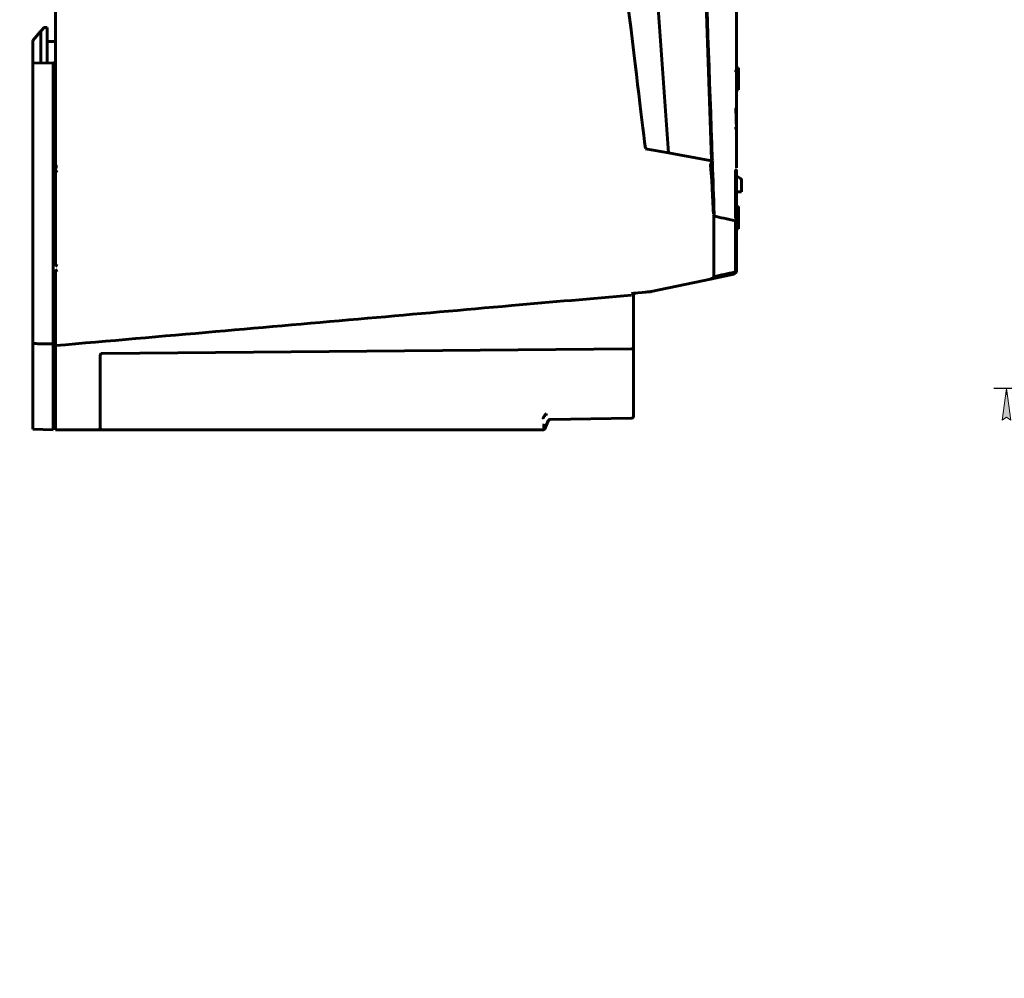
# Model space of a CAD drawing. Header units: millimetres. Extents: x 0 to 420, y 0 to 297.
# Tile 15 of 17: x 142 to 297, y 0 to 151. Entities that reach past the tile are written whole.
import ezdxf

# ---------------------------------------------------------------- set-up
doc = ezdxf.new("R2010")
doc.units = ezdxf.units.MM
doc.linetypes.add('K5LT_BASIC', pattern=[0])
doc.linetypes.add('K5LT_THIN', pattern=[0])
doc.layers.add('Системный слой', color=7, linetype='Continuous')
doc.styles.add('KDIMTEXTSTYLE', font='GOST_AU.SHX', dxfattribs={"width": 0.96, "oblique": 15, "height": 5})
doc.dimstyles.new('KDIMSTYLE (1.00)', dxfattribs={"dimtxt": 5, "dimasz": 1, "dimexe": 2, "dimexo": 0, "dimgap": 1, "dimtad": 1, "dimtxsty": 'KDIMTEXTSTYLE', "dimsah": 1, "dimcen": 0, "dimdle": 1, "dimadec": 0, "dimazin": 0, "dimtfac": 0.667, "dimtmove": 0, "dimatfit": 3, "dimfxl": 1, "dimtvp": 1, "dimtolj": 1, "dimtzin": 0, "dimarcsym": 0})

# ---------------------------------------------------------------- blocks, each defined once
blk = doc.blocks.new('KDIMARROW_01')
at = {"layer": 'Системный слой'}
blk.add_hatch(color=0, dxfattribs=at).paths.add_polyline_path([(-5, -0.66), (0, 0), (-5, 0.66), (-4.5, 0)])
at = {"layer": 'Системный слой', "color": 0, "linetype": 'K5LT_THIN', "lineweight": 18}
for p, q in [((-4.5, 0), (-5, 0.66)), ((-5, 0.66), (0, 0)), ((0, 0), (-5, -0.66)), ((-5, -0.66), (-4.5, 0)), ((0, 0), (-1, 0))]:
    blk.add_line(p, q, dxfattribs=at)

msp = doc.modelspace()

# ---------------------------------------------------------------- linework, layer by layer
at = {"layer": 'Системный слой', "color": 150, "linetype": 'K5LT_BASIC', "lineweight": 60, "true_color": 0x0080ff}
for p, q in [((254.678, 209.757), (254.678, 127.495)), ((250.754, 128.712), (248.069, 206.331)), ((238.955, 201.56), (243.974, 129.787)), ((147.678, 193.572), (147.678, 127.872)), ((144.102, 147.405), (145.334, 148.83)), ((145.378, 148.89), (145.378, 143.892)), ((145.378, 148.029), (145.378, 148.89)), ((145.809, 149.44), (145.402, 148.955)), ((145.884, 149.476), (146.378, 149.484)), ((146.378, 149.484), (146.378, 149.384)), ((146.378, 147.284), (146.378, 149.384)), ((144.078, 146.496), (144.078, 147.341)), ((145.378, 148.029), (145.378, 147.815)), ((145.378, 147.97), (145.378, 147.815)), ((146.378, 143.909), (146.378, 147.284)), ((146.378, 147.284), (147.678, 147.284)), ((144.078, 143.869), (144.078, 146.496)), ((254.678, 146.025), (254.676, 145.998)), ((254.678, 144.059), (254.678, 146.649)), ((254.678, 146.649), (254.678, 144.059)), ((254.678, 144.468), (254.678, 146.101)), ((254.678, 146.025), (254.678, 145.95)), ((144.078, 144.943), (144.078, 145.143)), ((144.078, 144.718), (144.078, 144.943)), ((144.078, 144.943), (144.078, 144.785)), ((144.078, 144.234), (144.078, 144.589)), ((147.278, 143.925), (144.078, 143.869)), ((147.278, 143.925), (147.678, 143.932)), ((147.278, 143.925), (147.278, 99.722)), ((254.678, 144.056), (254.678, 144.11)), ((144.078, 143.869), (144.078, 99.783)), ((144.078, 142.672), (144.078, 142.517)), ((144.078, 142.517), (144.078, 142.671)), ((254.678, 143.154), (254.978, 143.154)), ((254.678, 143.154), (254.978, 143.154)), ((254.678, 142.789), (254.678, 142.832)), ((254.678, 142.831), (254.678, 142.632)), ((254.678, 142.632), (254.678, 142.704)), ((254.978, 139.659), (254.978, 143.154)), ((144.078, 141.744), (144.078, 141.638)), ((144.078, 141.503), (144.078, 141.265)), ((144.078, 141.265), (144.078, 141.469)), ((254.978, 141.515), (254.978, 139.653)), ((254.678, 139.659), (254.978, 139.659)), ((254.678, 139.652), (254.978, 139.652)), ((254.678, 139.374), (254.678, 139.368)), ((144.078, 137.655), (144.078, 137.653)), ((144.078, 137.653), (144.078, 137.653)), ((254.678, 133.493), (254.587, 136.777)), ((147.278, 135.722), (147.678, 135.722)), ((144.078, 132.556), (144.078, 132.356)), ((144.078, 132.356), (144.078, 132.556)), ((144.078, 132.356), (144.078, 132.357)), ((243.974, 129.787), (240.364, 130.422)), ((250.754, 128.712), (250.811, 128.714)), ((250.793, 128.528), (250.754, 128.712)), ((250.764, 128.323), (250.793, 128.528)), ((147.678, 127.872), (147.678, 126.672)), ((254.678, 127.68), (254.678, 128.042)), ((254.678, 127.495), (254.678, 127.68)), ((254.678, 127.495), (254.678, 127.396)), ((254.678, 126.987), (254.678, 119.377)), ((147.278, 125.722), (147.678, 125.722)), ((147.678, 126.672), (147.678, 112.272)), ((254.678, 126.132), (255.337, 125.72)), ((255.337, 125.72), (255.337, 125.72)), ((255.478, 125.259), (255.478, 125.465)), ((255.478, 125.259), (255.478, 123.632)), ((254.678, 123.732), (254.678, 123.632)), ((255.443, 123.632), (254.678, 123.632)), ((254.678, 123.623), (254.678, 123.623)), ((254.678, 123.623), (254.678, 123.425)), ((254.678, 123.477), (254.678, 123.623)), ((254.678, 123.423), (254.678, 123.43)), ((254.678, 123.423), (254.678, 123.425)), ((254.678, 123.423), (254.678, 123.424)), ((254.678, 123.423), (254.678, 123.424)), ((254.678, 123.423), (254.678, 123.424)), ((254.678, 123.423), (254.678, 122.461)), ((255.478, 123.632), (255.443, 123.632)), ((254.678, 121.349), (254.978, 121.349)), ((254.678, 121.349), (254.978, 121.349)), ((254.678, 121.349), (254.978, 121.349)), ((254.678, 121.349), (254.978, 121.349)), ((254.678, 120.758), (254.978, 120.758)), ((254.978, 120.758), (254.978, 121.349)), ((254.978, 117.853), (254.978, 121.349)), ((254.978, 118.472), (254.978, 121.349)), ((254.978, 117.853), (254.978, 120.758)), ((251.124, 119.825), (251.114, 119.924)), ((251.124, 119.825), (251.124, 110.326)), ((254.678, 119.347), (254.678, 119.369)), ((254.678, 119.077), (254.678, 119.347)), ((254.978, 119.71), (254.978, 117.847)), ((254.529, 119.077), (254.526, 111.211)), ((254.678, 111.211), (254.678, 119.077)), ((254.678, 117.853), (254.978, 117.853)), ((254.678, 117.846), (254.978, 117.846)), ((254.678, 117.826), (254.978, 117.826)), ((254.978, 117.853), (254.978, 117.853)), ((254.978, 117.846), (254.978, 117.819)), ((254.678, 117.269), (254.678, 117.217)), ((254.678, 117.156), (254.678, 117.069)), ((147.678, 111.072), (147.678, 99.722)), ((250.573, 109.934), (241.295, 107.962)), ((254.282, 110.722), (250.573, 109.934)), ((250.573, 109.934), (254.282, 110.722)), ((254.282, 110.722), (254.282, 110.722)), ((238.162, 107.639), (238.539, 107.706)), ((238.478, 99.25), (238.478, 107.426)), ((238.539, 107.706), (241.178, 107.937)), ((238.752, 107.725), (238.539, 107.706)), ((238.752, 107.725), (238.747, 107.725)), ((241.149, 107.927), (241.229, 107.948)), ((241.295, 107.962), (241.178, 107.937)), ((241.178, 107.937), (241.178, 107.937)), ((238.478, 106.553), (238.478, 105.353)), ((238.478, 104.853), (238.478, 103.653)), ((238.478, 103.153), (238.478, 101.953)), ((144.078, 100.747), (144.078, 90.375)), ((238.478, 101.453), (238.478, 100.253)), ((144.078, 99.783), (144.078, 99.511)), ((144.078, 99.511), (144.078, 87.968)), ((147.278, 99.722), (147.278, 99.496)), ((147.278, 99.496), (147.278, 87.953)), ((147.678, 87.953), (147.678, 99.472)), ((238.478, 98.645), (238.478, 99.249)), ((154.678, 87.993), (154.678, 97.924)), ((154.678, 97.924), (154.678, 88.812)), ((154.976, 98.224), (238.181, 98.95)), ((238.478, 98.712), (238.478, 98.712)), ((238.478, 98.712), (238.478, 98.712)), ((238.478, 98.712), (238.478, 98.692)), ((238.478, 98.712), (238.478, 98.712)), ((238.478, 98.712), (238.478, 98.692)), ((238.478, 98.712), (238.478, 98.692)), ((238.478, 98.703), (238.478, 98.712)), ((238.478, 98.712), (238.478, 98.712)), ((238.478, 98.712), (238.478, 98.712)), ((238.478, 98.625), (238.478, 98.645)), ((238.478, 98.383), (238.478, 98.625)), ((238.478, 98.618), (238.478, 98.434)), ((238.478, 98.383), (238.478, 98.578)), ((238.478, 98.434), (238.478, 98.383)), ((238.478, 98.358), (238.478, 98.383)), ((238.478, 98.383), (238.478, 98.372)), ((238.478, 98.377), (238.478, 98.383)), ((238.478, 98.377), (238.478, 98.383)), ((238.478, 98.358), (238.478, 98.383)), ((238.478, 98.358), (238.478, 98.383)), ((238.478, 98.358), (238.478, 98.383)), ((238.478, 98.372), (238.478, 98.377)), ((238.478, 98.37), (238.478, 98.377)), ((238.478, 98.372), (238.478, 98.372)), ((238.478, 98.369), (238.478, 98.372)), ((238.478, 98.372), (238.478, 98.286)), ((238.478, 98.368), (238.478, 98.372)), ((238.478, 98.369), (238.478, 98.372)), ((238.478, 97.011), (238.478, 98.37)), ((238.478, 98.358), (238.478, 98.327)), ((238.478, 98.142), (238.478, 98.235)), ((238.478, 98.142), (238.478, 98.235)), ((238.478, 98.151), (238.478, 98.235)), ((238.478, 98.142), (238.478, 98.235)), ((238.478, 98.235), (238.478, 98.165)), ((238.478, 98.087), (238.478, 98.108)), ((238.478, 98.087), (238.478, 98.108)), ((238.478, 98.087), (238.478, 98.108)), ((238.478, 97.057), (238.478, 97.365)), ((238.478, 97.362), (238.478, 97.011)), ((238.478, 97.011), (238.478, 95.479)), ((238.478, 95.479), (238.478, 96.191)), ((238.478, 95.479), (238.478, 96.191)), ((238.478, 96.102), (238.478, 95.479)), ((238.478, 95.479), (238.478, 95.58)), ((238.478, 95.479), (238.478, 94.767)), ((238.478, 95.479), (238.478, 95.153)), ((238.478, 95.479), (238.478, 92.584)), ((238.478, 95.479), (238.478, 94.767)), ((238.478, 93.901), (238.478, 93.42)), ((238.478, 92.87), (238.478, 92.86)), ((238.478, 92.867), (238.478, 92.87)), ((238.478, 92.87), (238.478, 92.86)), ((238.478, 92.87), (238.478, 92.86)), ((238.478, 92.852), (238.478, 92.867)), ((238.478, 92.86), (238.478, 92.85)), ((238.478, 92.86), (238.478, 92.85)), ((238.478, 92.86), (238.478, 92.85)), ((238.478, 92.807), (238.478, 92.723)), ((238.478, 92.63), (238.478, 92.671)), ((238.478, 92.63), (238.478, 92.584)), ((238.478, 92.615), (238.478, 92.63)), ((238.478, 92.585), (238.478, 92.581)), ((238.478, 92.585), (238.478, 92.34)), ((238.478, 92.585), (238.478, 92.584)), ((238.478, 92.585), (238.478, 92.581)), ((238.478, 92.585), (238.478, 92.581)), ((238.478, 92.585), (238.478, 89.03)), ((238.478, 92.246), (238.478, 92.265)), ((238.478, 92.246), (238.478, 92.265)), ((238.478, 92.246), (238.478, 92.258)), ((238.478, 92.257), (238.478, 92.246)), ((238.478, 92.257), (238.478, 92.246)), ((238.478, 92.246), (238.478, 92.246)), ((238.478, 92.246), (238.478, 92.246)), ((238.478, 92.246), (238.478, 92.246)), ((238.478, 92.246), (238.478, 92.246)), ((238.478, 92.246), (238.478, 92.246)), ((238.478, 92.246), (238.478, 92.246)), ((238.478, 92.246), (238.478, 92.246)), ((238.478, 90.274), (238.478, 89.27)), ((238.478, 89.361), (238.478, 90.185)), ((144.078, 88.218), (144.078, 88.143)), ((224.607, 88.588), (224.835, 88.79)), ((238.478, 89.27), (238.478, 89.382)), ((238.478, 89.336), (238.478, 89.343)), ((238.478, 89.269), (238.478, 89.27)), ((238.478, 88.349), (238.478, 89.03)), ((238.478, 88.349), (238.478, 88.82)), ((144.078, 87.968), (144.078, 86.333)), ((147.678, 88.022), (147.278, 88.022)), ((147.278, 87.953), (147.278, 86.222)), ((147.278, 86.822), (147.678, 86.822)), ((147.678, 86.222), (147.678, 87.953)), ((154.678, 86.522), (154.678, 87.993)), ((225.106, 87.645), (224.566, 86.402)), ((225.119, 87.821), (225.365, 87.825)), ((225.365, 87.825), (225.376, 87.825)), ((225.371, 87.825), (225.376, 87.825)), ((225.376, 87.825), (225.377, 87.825)), ((225.377, 87.825), (238.183, 88.049)), ((147.278, 86.222), (144.078, 86.333)), ((153.306, 86.222), (147.678, 86.222)), ((153.306, 86.222), (153.3, 86.222)), ((154.378, 86.222), (153.301, 86.222)), ((153.32, 86.222), (153.306, 86.222)), ((153.306, 86.222), (153.379, 86.222)), ((154.978, 86.222), (154.378, 86.222)), ((154.678, 86.222), (154.378, 86.222)), ((154.978, 86.222), (154.678, 86.222)), ((154.678, 86.222), (154.678, 86.222)), ((154.978, 86.222), (154.978, 86.222)), ((224.215, 86.222), (154.978, 86.222)), ((159.857, 86.222), (160.311, 86.222)), ((160.311, 86.222), (159.94, 86.222)), ((167.712, 86.222), (167.496, 86.222)), ((168.09, 86.222), (167.712, 86.222)), ((168.129, 86.222), (168.09, 86.222)), ((176.115, 86.222), (176.255, 86.222)), ((176.255, 86.222), (176.303, 86.222)), ((176.255, 86.222), (176.478, 86.222)), ((176.55, 86.222), (176.293, 86.222)), ((176.975, 86.222), (176.958, 86.222)), ((176.964, 86.222), (176.958, 86.222)), ((176.975, 86.222), (176.987, 86.222)), ((178.368, 86.222), (178.34, 86.222)), ((178.34, 86.222), (178.849, 86.222)), ((178.846, 86.222), (178.355, 86.222)), ((178.846, 86.222), (178.778, 86.222)), ((178.846, 86.222), (179.024, 86.222)), ((179.072, 86.222), (178.898, 86.222)), ((178.946, 86.222), (179.072, 86.222)), ((187.831, 86.222), (187.179, 86.222)), ((187.808, 86.222), (187.831, 86.222)), ((193.993, 86.222), (193.899, 86.222)), ((193.993, 86.222), (193.993, 86.222)), ((202.021, 86.222), (201.226, 86.222)), ((202.021, 86.222), (202.012, 86.222)), ((216.634, 86.222), (216.739, 86.222)), ((223.636, 86.222), (223.62, 86.222)), ((223.636, 86.222), (223.635, 86.222)), ((223.636, 86.222), (223.636, 86.222)), ((224.215, 86.222), (224.291, 86.222)), ((224.231, 86.222), (224.215, 86.222)), ((224.231, 86.222), (224.291, 86.222)), ((224.291, 86.222), (224.231, 86.222))]:
    msp.add_line(p, q, dxfattribs=at)
for centre, radius, start, end in [((145.478, 148.89), 0.1, 140, 180), ((145.478, 148.89), 0.1, 161.94625, 162.14043), ((145.885, 149.376), 0.1, 91, 140), ((144.178, 147.341), 0.1, 140, 180), ((144.178, 147.341), 0.1, 140, 180), ((254.578, 144.059), 0.1, 360, 10.21528), ((147.978, 127.872), 0.3, 180, 270), ((147.978, 126.672), 0.3, 90, 180), ((255.178, 125.465), 0.3, 0, 57.99462), ((254.578, 123.423), 0.1, 0.03794, 0.09432), ((254.578, 123.423), 0.1, 0.00034, 0.03794), ((254.578, 123.423), 0.1, 0.03801, 0.07435), ((254.578, 123.423), 0.1, 0, 0.03801), ((147.978, 112.272), 0.3, 180, 270), ((147.978, 111.072), 0.3, 90, 180), ((254.178, 111.211), 0.5, 282.01252, 0), ((254.178, 111.211), 0.5, 281.9969, 359.99999), ((238.778, 107.426), 0.3, 95, 180), ((238.778, 107.426), 0.3, 95.06173, 100.02928), ((241.078, 108.018), 0.1, 301.63002, 301.63214), ((238.178, 99.25), 0.3, 270.5, 359.99708), ((238.178, 99.25), 0.3, 270.5, 0), ((154.978, 97.924), 0.3, 90.5, 180), ((238.178, 88.349), 0.3, 271, 0), ((225.381, 87.525), 0.3, 91, 156.50562), ((154.378, 86.522), 0.3, 270, 0), ((224.291, 86.522), 0.3, 270, 336.50562)]:
    msp.add_arc(centre, radius, start, end, dxfattribs=at)
for centre, major_axis, ratio, start_param, end_param in [((145.39, 148.785), (-0.0766, 0.0643), 0.022441, 0, 0.7720293), ((145.39, 148.785), (-0.0766, 0.0643), 0.0224345, 0.0000046, 0.7720326), ((144.178, 142.891), (-0.1, 0), 0.937242, 0.0000117, 0.0003769), ((254.578, 123.423), (0.0707, 0.0707), 1, 5.4977871, 5.4984434), ((254.578, 123.423), (0.0707, 0.0707), 1, 5.4984434, 5.4992416)]:
    msp.add_ellipse(centre, major_axis=major_axis, ratio=ratio, start_param=start_param, end_param=end_param, dxfattribs=at)
for points in [[(248.149, 206.333), (249.068, 180.465), (249.978, 154.593), (250.881, 128.716)], [(232.171, 197.856), (236.391, 163.347), (239.111, 140.874), (240.358, 130.471)], [(145.378, 148.89), (145.378, 148.892), (145.378, 148.895), (145.376, 148.897), (145.372, 148.894), (145.366, 148.887), (145.358, 148.876), (145.35, 148.862), (145.342, 148.847), (145.337, 148.836), (145.334, 148.83)], [(145.334, 148.83), (145.337, 148.836), (145.343, 148.847), (145.35, 148.862), (145.358, 148.876), (145.366, 148.887), (145.372, 148.895), (145.376, 148.897), (145.378, 148.895), (145.378, 148.892), (145.378, 148.89)], [(250.793, 128.528), (248.521, 128.952), (246.248, 129.372), (243.974, 129.787)], [(250.949, 128.508), (250.903, 128.523), (250.848, 128.531), (250.793, 128.528)], [(250.881, 128.716), (250.901, 128.647), (250.924, 128.577), (250.949, 128.508)], [(250.949, 128.508), (250.907, 128.449), (250.888, 128.381), (250.894, 128.309)], [(250.894, 128.309), (250.99, 125.602), (251.086, 122.9), (251.182, 120.203)], [(255.337, 125.72), (255.386, 125.689), (255.431, 125.521), (255.443, 125.359)], [(254.628, 122.453), (254.629, 122.458), (254.629, 122.487), (254.628, 122.539)], [(254.628, 122.539), (254.629, 122.487), (254.629, 122.458), (254.629, 122.453)], [(251.114, 119.924), (251.1, 119.998), (251.059, 120.038), (250.993, 120.044)], [(251.114, 119.924), (251.163, 120.006), (251.192, 120.105), (251.182, 120.203)], [(254.529, 119.077), (253.244, 119.357), (252.11, 119.606), (251.124, 119.825)], [(254.536, 119.461), (254.619, 119.439), (254.678, 119.391), (254.678, 119.347)], [(250.573, 109.934), (250.938, 110.011), (251.122, 110.142), (251.124, 110.326)], [(251.124, 110.326), (252.206, 110.54), (253.288, 110.77), (254.367, 111.015)], [(241.178, 107.937), (241.152, 107.933), (240.882, 107.911), (240.367, 107.866)], [(147.278, 99.722), (146.927, 99.73), (146.222, 99.744), (145.155, 99.764), (144.438, 99.777), (144.078, 99.783)], [(147.678, 99.722), (147.675, 99.679), (147.677, 99.587), (147.678, 99.472)], [(224.835, 88.79), (224.782, 88.69), (224.734, 88.586), (224.697, 88.476)], [(224.497, 86.431), (224.434, 86.444), (224.398, 86.777), (224.448, 87.145)], [(154.678, 86.522), (154.678, 86.462), (154.737, 86.367), (154.828, 86.289)], [(154.828, 86.289), (154.873, 86.242), (154.926, 86.222), (154.978, 86.222)]]:
    msp.add_open_spline(points, degree=3, dxfattribs=at)
for points, knots in [([(144.078, 145.143), (144.078, 145.142), (144.078, 145.141), (144.078, 145.139), (144.078, 145.137), (144.078, 145.132), (144.078, 145.129), (144.078, 145.122), (144.078, 145.118), (144.078, 145.11), (144.078, 145.105), (144.078, 145.095), (144.078, 145.09), (144.078, 145.078), (144.078, 145.072), (144.078, 145.058), (144.078, 145.051), (144.078, 145.037), (144.078, 145.029), (144.078, 145.014), (144.078, 145.005), (144.078, 144.989), (144.078, 144.981), (144.078, 144.963), (144.078, 144.953), (144.078, 144.943)], [0, 0, 0, 0, 1.0619522, 1.0619522, 2.1239045, 2.1239045, 3.210312, 3.210312, 4.2969105, 4.2969105, 5.3639231, 5.3639231, 6.3362841, 6.3362841, 7.4271471, 7.4271471, 8.4977988, 8.4977988, 9.5742846, 9.5742846, 10.6628745, 10.6628745, 11.7356048, 11.7356048, 13, 13, 13, 13]), ([(254.678, 144.059), (254.678, 144.059), (254.678, 144.059), (254.678, 144.059), (254.678, 144.059), (254.678, 144.059), (254.678, 144.059), (254.678, 144.059), (254.678, 144.059), (254.678, 144.059), (254.678, 144.059), (254.678, 144.059), (254.678, 144.059), (254.678, 144.059), (254.678, 144.059), (254.678, 144.059), (254.678, 144.059), (254.678, 144.059), (254.678, 144.059), (254.678, 144.059), (254.678, 144.059), (254.678, 144.059), (254.678, 144.059), (254.678, 144.059), (254.678, 144.059), (254.678, 144.06), (254.678, 144.06), (254.678, 144.06), (254.678, 144.06), (254.678, 144.06), (254.678, 144.06), (254.678, 144.06), (254.678, 144.061), (254.678, 144.061), (254.678, 144.062), (254.678, 144.063), (254.678, 144.064), (254.678, 144.067), (254.678, 144.069), (254.677, 144.073), (254.677, 144.075), (254.677, 144.077)], [0, 0, 0, 0, 0.1196052, 0.1196052, 0.2392104, 0.2392104, 0.2448659, 0.2448659, 0.3588156, 0.3588156, 0.426426, 0.426426, 0.4721897, 0.4721897, 0.5179533, 0.5179533, 0.5679942, 0.5679942, 0.618035, 0.618035, 0.6280786, 0.6280786, 0.6439304, 0.6439304, 0.675634, 0.675634, 0.7390411, 0.7390411, 0.7654193, 0.7654193, 0.8181757, 0.8181757, 0.9236884, 0.9236884, 1.1347139, 1.1347139, 1.5567649, 1.5567649, 2.3626504, 2.3626504, 3.2224359, 3.2224359, 3.2224359, 3.2224359]), ([(144.091, 142.966), (144.089, 142.963), (144.088, 142.959), (144.084, 142.951), (144.083, 142.947), (144.081, 142.939), (144.08, 142.935), (144.079, 142.927), (144.078, 142.924), (144.078, 142.92), (144.078, 142.919), (144.078, 142.918), (144.078, 142.918), (144.078, 142.917), (144.078, 142.917), (144.078, 142.917), (144.078, 142.917), (144.078, 142.917), (144.078, 142.917), (144.078, 142.917), (144.078, 142.917), (144.078, 142.917), (144.078, 142.917), (144.078, 142.917), (144.078, 142.917), (144.078, 142.917), (144.078, 142.917), (144.078, 142.917), (144.078, 142.917), (144.078, 142.917), (144.078, 142.917), (144.078, 142.917), (144.078, 142.917), (144.078, 142.917), (144.078, 142.917), (144.078, 142.917), (144.078, 142.917), (144.078, 142.917), (144.078, 142.917), (144.078, 142.916), (144.078, 142.916), (144.078, 142.916), (144.078, 142.916), (144.078, 142.916), (144.078, 142.916), (144.078, 142.914), (144.078, 142.913), (144.078, 142.91), (144.078, 142.908), (144.078, 142.901), (144.078, 142.896), (144.078, 142.891)], [0, 0, 0, 0, 1.2564104, 1.2564104, 2.5601949, 2.5601949, 3.9239846, 3.9239846, 4.9958828, 4.9958828, 5.240558, 5.240558, 5.3011926, 5.3011926, 5.3434808, 5.3434808, 5.3645444, 5.3645444, 5.3856081, 5.3856081, 5.4091946, 5.4091946, 5.4327811, 5.4327811, 5.4563676, 5.4563676, 5.4986189, 5.4986189, 5.5408702, 5.5408702, 5.5831216, 5.5831216, 5.717886, 5.717886, 5.8526504, 5.8526504, 5.941119, 5.941119, 6.1180563, 6.1180563, 6.4719308, 6.4719308, 7.1796798, 7.1796798, 8.5951778, 8.5951778, 11.4261738, 11.4261738, 15.4261738, 15.4261738, 20, 20, 20, 20]), ([(254.587, 142.486), (254.587, 142.496), (254.588, 142.522), (254.589, 142.562), (254.59, 142.608), (254.59, 142.653), (254.591, 142.698), (254.59, 142.74), (254.589, 142.772), (254.588, 142.783), (254.587, 142.784), (254.587, 142.785)], [0, 0, 0, 0, 0.06569067, 0.16193423, 0.26191229, 0.37013548, 0.49083638, 0.62817539, 0.78472396, 0.95879507, 0.96250149, 0.96250149, 0.96250149, 0.96250149]), ([(254.587, 142.784), (254.588, 142.784), (254.588, 142.783), (254.589, 142.777), (254.59, 142.761), (254.59, 142.737), (254.591, 142.701), (254.59, 142.662), (254.59, 142.635), (254.59, 142.627)], [0.0419893, 0.0419893, 0.0419893, 0.0419893, 0.06569067, 0.16193423, 0.26191229, 0.37013548, 0.49083638, 0.62817539, 0.6888137, 0.6888137, 0.6888137, 0.6888137]), ([(254.678, 142.832), (254.678, 142.832), (254.678, 142.832), (254.678, 142.832), (254.678, 142.832), (254.678, 142.831), (254.678, 142.831), (254.678, 142.831), (254.678, 142.831), (254.678, 142.831), (254.678, 142.831), (254.678, 142.831), (254.678, 142.831), (254.678, 142.831), (254.678, 142.831), (254.678, 142.831), (254.678, 142.831), (254.678, 142.831), (254.678, 142.831), (254.678, 142.831), (254.678, 142.831), (254.678, 142.831), (254.678, 142.831), (254.678, 142.831), (254.678, 142.831), (254.678, 142.83), (254.678, 142.83), (254.678, 142.83), (254.678, 142.83), (254.678, 142.829), (254.678, 142.829), (254.678, 142.828), (254.678, 142.828), (254.678, 142.826), (254.678, 142.825), (254.678, 142.823), (254.678, 142.822), (254.678, 142.821)], [0, 0, 0, 0, 0.1272008, 0.1272008, 0.2544015, 0.2544015, 0.3560404, 0.3560404, 0.3767243, 0.3767243, 0.3974081, 0.3974081, 0.418092, 0.418092, 0.4380394, 0.4380394, 0.4579868, 0.4579868, 0.4779341, 0.4779341, 0.5055802, 0.5055802, 0.5218557, 0.5218557, 0.5544067, 0.5544067, 0.5870224, 0.5870224, 0.6522538, 0.6522538, 0.7827165, 0.7827165, 0.9925381, 0.9925381, 1.4121812, 1.4121812, 1.8011286, 1.8011286, 1.8011286, 1.8011286]), ([(254.587, 136.479), (254.588, 136.479), (254.588, 136.481), (254.589, 136.487), (254.59, 136.502), (254.59, 136.527), (254.591, 136.563), (254.59, 136.613), (254.589, 136.679), (254.588, 136.737), (254.587, 136.771), (254.587, 136.777)], [0.0419893, 0.0419893, 0.0419893, 0.0419893, 0.06569067, 0.16193423, 0.26191229, 0.37013548, 0.49083638, 0.62817539, 0.78472396, 0.95879507, 1, 1, 1, 1]), ([(254.587, 136.777), (254.587, 136.767), (254.588, 136.742), (254.589, 136.701), (254.59, 136.656), (254.59, 136.61), (254.591, 136.565), (254.59, 136.524), (254.589, 136.491), (254.588, 136.481), (254.587, 136.479), (254.587, 136.479)], [0, 0, 0, 0, 0.06569067, 0.16193423, 0.26191229, 0.37013548, 0.49083638, 0.62817539, 0.78472396, 0.95879507, 0.96250149, 0.96250149, 0.96250149, 0.96250149]), ([(254.587, 133.493), (254.587, 133.503), (254.588, 133.528), (254.589, 133.569), (254.59, 133.614), (254.59, 133.66), (254.591, 133.705), (254.59, 133.746), (254.589, 133.779), (254.588, 133.789), (254.587, 133.791), (254.587, 133.791)], [0, 0, 0, 0, 0.06569067, 0.16193423, 0.26191229, 0.37013548, 0.49083638, 0.62817539, 0.78472396, 0.95879507, 0.96250149, 0.96250149, 0.96250149, 0.96250149]), ([(250.764, 128.323), (250.758, 128.235), (250.695, 128.078), (250.563, 127.864), (250.629, 127.588), (250.646, 127.231), (250.751, 126.149), (250.896, 123.758), (250.985, 121.573), (251.043, 120.196)], [0, 0, 0, 0, 0.3028483, 0.6153558, 0.9080169, 1.2695161, 1.8755116, 4.8164919, 10, 10, 10, 10]), ([(254.535, 127.101), (254.535, 126.257), (254.535, 124.522), (254.535, 121.975), (254.536, 120.273), (254.536, 119.461)], [0, 0, 0, 0, 0.3313902, 0.68142647, 0.99999942, 0.99999942, 0.99999942, 0.99999942]), ([(255.478, 125.465), (255.478, 125.474), (255.478, 125.483), (255.476, 125.501), (255.475, 125.51), (255.471, 125.532), (255.468, 125.545), (255.459, 125.572), (255.454, 125.584), (255.442, 125.609), (255.435, 125.621), (255.419, 125.644), (255.411, 125.655), (255.392, 125.676), (255.382, 125.686), (255.361, 125.704), (255.349, 125.712), (255.337, 125.72)], [0, 0, 0, 0, 0.969148, 0.969148, 1.938296, 1.938296, 3.4244374, 3.4244374, 4.9261019, 4.9261019, 6.4355854, 6.4355854, 7.9443195, 7.9443195, 9.4436436, 9.4436436, 11, 11, 11, 11]), ([(251.081, 120.036), (251.084, 120.028), (251.091, 120.01), (251.1, 119.983), (251.106, 119.96), (251.11, 119.942), (251.113, 119.927), (251.117, 119.911), (251.119, 119.896), (251.12, 119.883), (251.121, 119.874), (251.122, 119.865), (251.123, 119.858), (251.123, 119.852), (251.123, 119.847), (251.123, 119.842), (251.124, 119.838), (251.123, 119.833), (251.125, 119.829), (251.12, 119.824), (251.132, 119.821), (251.146, 119.82)], [0, 0, 0, 0, 0.2498607, 0.4997214, 0.7495821, 0.8745125, 0.9994428, 1.1610763, 1.3227098, 1.4035265, 1.4843433, 1.56516, 1.6459768, 1.6902297, 1.7344826, 1.7787355, 1.8229884, 1.8672413, 1.9114942, 1.9557471, 2, 2, 2, 2]), ([(254.526, 111.211), (254.526, 111.21), (254.526, 111.196), (254.522, 111.166), (254.507, 111.122), (254.479, 111.079), (254.437, 111.041), (254.397, 111.023), (254.373, 111.016), (254.367, 111.015)], [0.00000043, 0.00000043, 0.00000043, 0.00000043, 0.00641361, 0.15542565, 0.32158634, 0.50712613, 0.71286626, 0.9360657, 0.99999883, 0.99999883, 0.99999883, 0.99999883]), ([(147.678, 99.472), (156.058, 100.196), (172.399, 101.631), (196.282, 103.729), (218.07, 105.644), (231.897, 106.858), (238.182, 107.415)], [0, 0, 0, 0, 1.9444444, 3.7916667, 5.5416667, 7, 7, 7, 7]), ([(238.752, 107.725), (238.751, 107.725), (238.751, 107.725), (238.75, 107.725), (238.75, 107.725), (238.742, 107.723), (238.734, 107.722), (238.726, 107.721)], [0.01420467, 0.01420467, 0.01420467, 0.01420467, 0.04141721, 0.04141721, 0.0533975, 0.0533975, 0.6400031, 0.6400031, 0.6400031, 0.6400031]), ([(238.471, 99.185), (238.471, 99.185), (238.471, 99.184), (238.47, 99.183), (238.47, 99.182), (238.47, 99.181), (238.47, 99.181), (238.47, 99.179), (238.469, 99.179), (238.468, 99.175), (238.468, 99.172), (238.465, 99.164), (238.464, 99.159), (238.458, 99.143), (238.454, 99.132), (238.443, 99.109), (238.436, 99.097), (238.421, 99.074), (238.412, 99.062), (238.393, 99.041), (238.383, 99.031), (238.361, 99.012), (238.35, 99.004), (238.326, 98.989), (238.313, 98.982), (238.287, 98.971), (238.274, 98.966), (238.247, 98.958), (238.234, 98.955), (238.216, 98.953), (238.212, 98.952), (238.204, 98.951), (238.201, 98.951), (238.192, 98.951), (238.186, 98.95), (238.181, 98.95)], [0, 0, 0, 0, 0.0510848, 0.0510848, 0.1404831, 0.1404831, 0.1959429, 0.1959429, 0.3192798, 0.3192798, 0.6768733, 0.6768733, 1.3792889, 1.3792889, 2.7841202, 2.7841202, 4.5448745, 4.5448745, 6.3263462, 6.3263462, 8.1189723, 8.1189723, 9.9112027, 9.9112027, 11.6915747, 11.6915747, 13.4484823, 13.4484823, 15.1736479, 15.1736479, 15.6836778, 15.6836778, 16.1545361, 16.1545361, 16.8313993, 16.8313993, 16.8313993, 16.8313993]), ([(224.299, 87.967), (224.3, 87.975), (224.303, 87.99), (224.307, 88.014), (224.312, 88.037), (224.319, 88.059), (224.323, 88.082), (224.33, 88.104), (224.337, 88.125), (224.345, 88.147), (224.352, 88.169), (224.36, 88.19), (224.369, 88.211), (224.379, 88.232), (224.388, 88.253), (224.398, 88.273), (224.409, 88.296), (224.42, 88.313), (224.429, 88.343), (224.46, 88.344), (224.471, 88.369), (224.485, 88.386), (224.498, 88.404), (224.512, 88.422), (224.522, 88.441), (224.544, 88.453), (224.52, 88.497), (224.576, 88.489), (224.553, 88.526), (224.579, 88.542), (224.591, 88.557), (224.605, 88.575), (224.614, 88.595), (224.62, 88.609), (224.607, 88.588)], [0, 0, 0, 0, 1.1392139, 2.2705677, 3.3910739, 4.5005235, 5.6036883, 6.7010724, 7.7980417, 8.8940921, 9.9909336, 11.0873845, 12.181638, 13.2669356, 14.3630861, 15.4711226, 16.5900067, 17.7838077, 18.8845017, 20.247751, 21.3388271, 22.3688345, 23.4068344, 24.4463554, 25.4846477, 26.5171586, 27.5925592, 28.6195064, 29.9433502, 30.9361407, 31.9789229, 32.9429798, 33.98569, 35, 35, 35, 35]), ([(238.478, 88.349), (238.478, 88.337), (238.477, 88.324), (238.474, 88.299), (238.472, 88.286), (238.465, 88.259), (238.46, 88.246), (238.45, 88.221), (238.444, 88.208), (238.429, 88.184), (238.421, 88.172), (238.403, 88.15), (238.394, 88.14), (238.373, 88.12), (238.362, 88.111), (238.338, 88.095), (238.326, 88.087), (238.301, 88.075), (238.288, 88.069), (238.261, 88.06), (238.248, 88.057), (238.221, 88.051), (238.207, 88.05), (238.19, 88.049), (238.187, 88.049), (238.183, 88.049)], [0, 0, 0, 0, 0.9278151, 0.9278151, 1.954833, 1.954833, 3.0052102, 3.0052102, 4.0752509, 4.0752509, 5.158362, 5.158362, 6.248004, 6.248004, 7.3374762, 7.3374762, 8.4244376, 8.4244376, 9.5019744, 9.5019744, 10.5635762, 10.5635762, 11.6029472, 11.6029472, 11.8653255, 11.8653255, 11.8653255, 11.8653255]), ([(238.478, 88.349), (238.478, 88.336), (238.477, 88.323), (238.476, 88.31), (238.476, 88.31), (238.474, 88.296), (238.471, 88.283), (238.464, 88.257), (238.46, 88.244), (238.449, 88.218), (238.442, 88.206), (238.428, 88.181), (238.419, 88.17), (238.401, 88.148), (238.392, 88.137), (238.371, 88.118), (238.36, 88.109), (238.336, 88.093), (238.324, 88.086), (238.298, 88.073), (238.285, 88.068), (238.259, 88.059), (238.245, 88.056), (238.216, 88.051), (238.199, 88.049), (238.183, 88.049)], [0, 0, 0, 0, 0.9858392, 0.9858392, 1.0098571, 1.0098571, 2.0504926, 2.0504926, 3.114252, 3.114252, 4.1966843, 4.1966843, 5.2913274, 5.2913274, 6.3916313, 6.3916313, 7.4920058, 7.4920058, 8.5887274, 8.5887274, 9.6749906, 9.6749906, 10.7443999, 10.7443999, 12, 12, 12, 12]), ([(225.376, 87.825), (225.376, 87.825), (225.375, 87.825), (225.37, 87.825), (225.366, 87.825), (225.358, 87.825), (225.356, 87.825), (225.353, 87.825), (225.351, 87.825), (225.346, 87.825), (225.342, 87.825), (225.33, 87.824), (225.321, 87.824), (225.293, 87.824), (225.272, 87.823), (225.225, 87.822), (225.198, 87.822), (225.153, 87.821), (225.136, 87.821), (225.119, 87.821)], [0, 0, 0, 0, 2.0647954, 2.0647954, 5.3735179, 5.3735179, 6.1042894, 6.1042894, 6.7907704, 6.7907704, 8.1637324, 8.1637324, 10.8875114, 10.8875114, 15.2875114, 15.2875114, 19.6875114, 19.6875114, 22, 22, 22, 22]), ([(225.376, 87.825), (225.376, 87.825), (225.376, 87.825), (225.376, 87.825), (225.375, 87.825), (225.375, 87.825), (225.375, 87.825), (225.375, 87.825), (225.375, 87.825), (225.375, 87.825), (225.375, 87.825), (225.375, 87.825), (225.375, 87.825), (225.375, 87.825), (225.375, 87.825), (225.374, 87.825), (225.374, 87.825), (225.374, 87.825), (225.374, 87.825), (225.374, 87.825), (225.373, 87.825), (225.373, 87.825), (225.373, 87.825), (225.373, 87.825), (225.372, 87.825), (225.371, 87.825), (225.371, 87.825), (225.369, 87.825), (225.368, 87.825), (225.365, 87.825), (225.363, 87.825), (225.357, 87.824), (225.353, 87.824), (225.344, 87.823), (225.338, 87.822), (225.327, 87.82), (225.321, 87.819), (225.309, 87.816), (225.302, 87.815), (225.296, 87.813)], [0, 0, 0, 0, 0.2201604, 0.2201604, 0.4403209, 0.4403209, 0.55895, 0.55895, 0.677579, 0.677579, 0.7583557, 0.7583557, 0.8391323, 0.8391323, 0.9375601, 0.9375601, 1.0359878, 1.0359878, 1.0767363, 1.0767363, 1.1582333, 1.1582333, 1.2223855, 1.2223855, 1.3506898, 1.3506898, 1.6072983, 1.6072983, 2.0101452, 2.0101452, 2.8158389, 2.8158389, 4.4272264, 4.4272264, 6.8272264, 6.8272264, 9.2272264, 9.2272264, 12, 12, 12, 12]), ([(225.377, 87.825), (225.377, 87.825), (225.377, 87.825), (225.378, 87.825), (225.378, 87.825), (225.378, 87.825), (225.378, 87.825), (225.378, 87.825), (225.378, 87.825), (225.378, 87.825), (225.378, 87.825), (225.379, 87.825), (225.379, 87.825), (225.379, 87.825), (225.38, 87.825), (225.38, 87.825), (225.381, 87.825), (225.382, 87.825), (225.382, 87.825), (225.382, 87.825), (225.382, 87.825), (225.383, 87.825), (225.383, 87.825), (225.385, 87.825), (225.386, 87.825), (225.388, 87.825), (225.39, 87.825), (225.392, 87.825), (225.392, 87.825), (225.393, 87.825)], [20.9189755, 20.9189755, 20.9189755, 20.9189755, 20.9977769, 20.9977769, 21.0164728, 21.0164728, 21.0351687, 21.0351687, 21.0585195, 21.0585195, 21.0818703, 21.0818703, 21.1252282, 21.1252282, 21.1685861, 21.1685861, 21.2671615, 21.2671615, 21.2907395, 21.2907395, 21.3332959, 21.3332959, 21.4184087, 21.4184087, 21.5886343, 21.5886343, 21.9290855, 21.9290855, 22, 22, 22, 22]), ([(154.678, 86.522), (154.678, 86.515), (154.678, 86.509), (154.677, 86.494), (154.676, 86.485), (154.673, 86.463), (154.67, 86.45), (154.662, 86.424), (154.657, 86.411), (154.646, 86.386), (154.639, 86.373), (154.624, 86.349), (154.616, 86.338), (154.597, 86.316), (154.587, 86.306), (154.566, 86.287), (154.554, 86.278), (154.53, 86.263), (154.518, 86.256), (154.492, 86.244), (154.479, 86.239), (154.452, 86.231), (154.439, 86.228), (154.41, 86.223), (154.394, 86.222), (154.378, 86.222)], [0, 0, 0, 0, 0.5349189, 0.5349189, 1.248144, 1.248144, 2.3661162, 2.3661162, 3.508453, 3.508453, 4.6714151, 4.6714151, 5.84775, 5.84775, 7.0303027, 7.0303027, 8.2116076, 8.2116076, 9.3855933, 9.3855933, 10.5484817, 10.5484817, 11.6932673, 11.6932673, 13, 13, 13, 13]), ([(154.378, 86.222), (154.378, 86.222), (154.378, 86.222), (154.378, 86.222), (154.378, 86.222), (154.378, 86.222), (154.378, 86.222), (154.378, 86.222), (154.378, 86.222), (154.378, 86.222), (154.378, 86.222), (154.378, 86.222), (154.379, 86.222), (154.379, 86.222), (154.379, 86.222), (154.379, 86.222), (154.379, 86.222), (154.379, 86.222), (154.379, 86.222), (154.379, 86.222), (154.379, 86.222), (154.379, 86.222), (154.379, 86.222), (154.38, 86.222), (154.38, 86.222), (154.38, 86.222), (154.38, 86.222), (154.38, 86.222), (154.38, 86.222), (154.381, 86.222), (154.381, 86.222), (154.382, 86.222), (154.382, 86.222), (154.383, 86.222), (154.384, 86.222), (154.387, 86.222), (154.389, 86.222), (154.394, 86.222), (154.397, 86.222), (154.407, 86.223), (154.414, 86.224), (154.434, 86.227), (154.448, 86.23), (154.474, 86.237), (154.487, 86.242), (154.512, 86.253), (154.525, 86.26), (154.549, 86.274), (154.56, 86.283), (154.582, 86.301), (154.592, 86.311), (154.611, 86.332), (154.62, 86.344), (154.636, 86.368), (154.643, 86.38), (154.652, 86.398), (154.654, 86.403), (154.656, 86.409)], [0.144958, 0.144958, 0.144958, 0.144958, 0.1576624, 0.1576624, 0.1704078, 0.1704078, 0.1778934, 0.1778934, 0.1853791, 0.1853791, 0.1928474, 0.1928474, 0.2003157, 0.2003157, 0.207784, 0.207784, 0.2152523, 0.2152523, 0.2271165, 0.2271165, 0.2389808, 0.2389808, 0.2619836, 0.2619836, 0.2716535, 0.2716535, 0.2909934, 0.2909934, 0.3296732, 0.3296732, 0.3655002, 0.3655002, 0.4371543, 0.4371543, 0.5804624, 0.5804624, 0.8670786, 0.8670786, 1.440311, 1.440311, 2.5867757, 2.5867757, 4.8424204, 4.8424204, 7.1471636, 7.1471636, 9.4948029, 9.4948029, 11.8712549, 11.8712549, 14.2624957, 14.2624957, 16.6539287, 16.6539287, 19.029606, 19.029606, 20, 20, 20, 20]), ([(224.291, 86.222), (224.304, 86.222), (224.317, 86.223), (224.343, 86.226), (224.356, 86.229), (224.382, 86.235), (224.394, 86.24), (224.418, 86.25), (224.43, 86.256), (224.453, 86.269), (224.464, 86.276), (224.474, 86.284)], [0, 0, 0, 0, 1.4, 1.4, 2.8, 2.8, 4.2, 4.2, 5.6, 5.6, 7, 7, 7, 7])]:
    msp.add_open_spline(points, degree=3, knots=knots, dxfattribs=at)
for points, weights in [([(250.894, 128.309), (250.855, 128.318), (250.81, 128.323), (250.764, 128.323)], [1.01203670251, 0.995079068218, 0.996039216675, 1.01491714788]), ([(254.678, 126.987), (254.678, 127.034), (254.626, 127.076), (254.535, 127.101)], [1.06813866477, 0.977287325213, 0.977287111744, 1.06813802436]), ([(251.043, 120.196), (251.067, 120.216), (251.09, 120.215), (251.113, 120.213)], [1.0149154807, 1.00524771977, 1.00027972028, 1.00001148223]), ([(224.697, 88.476), (224.666, 88.503), (224.632, 88.533), (224.607, 88.588)], [1.09230184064, 1.04326664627, 1.01376884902, 1.00380844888])]:
    msp.add_rational_spline(points, weights, degree=3, dxfattribs=at)

# ---------------------------------------------------------------- dimensions: what is measured, and where the dimension line sits
at = {"layer": 'Системный слой', "color": 7}
msp.add_linear_dim(base=(297.117, 92.722), p1=(314.117, 228.722), p2=(380.117, 92.722), angle=90, location=(297.117, 160.722), text='\\H5.0;\\W0.965;\\Q15;\\H5.0;\\W0.965;\\Q15;\\Q15;В1', dimstyle='KDIMSTYLE (1.00)', override={"dimexo": 0, "dimblk1": 'KDIMARROW_01', "dimblk2": 'KDIMARROW_01', "dimse1": 0, "dimse2": 0, "dimclrt": 7, "dimtolj": 1}, dxfattribs=at).render()

doc.saveas('drawing.dxf')
